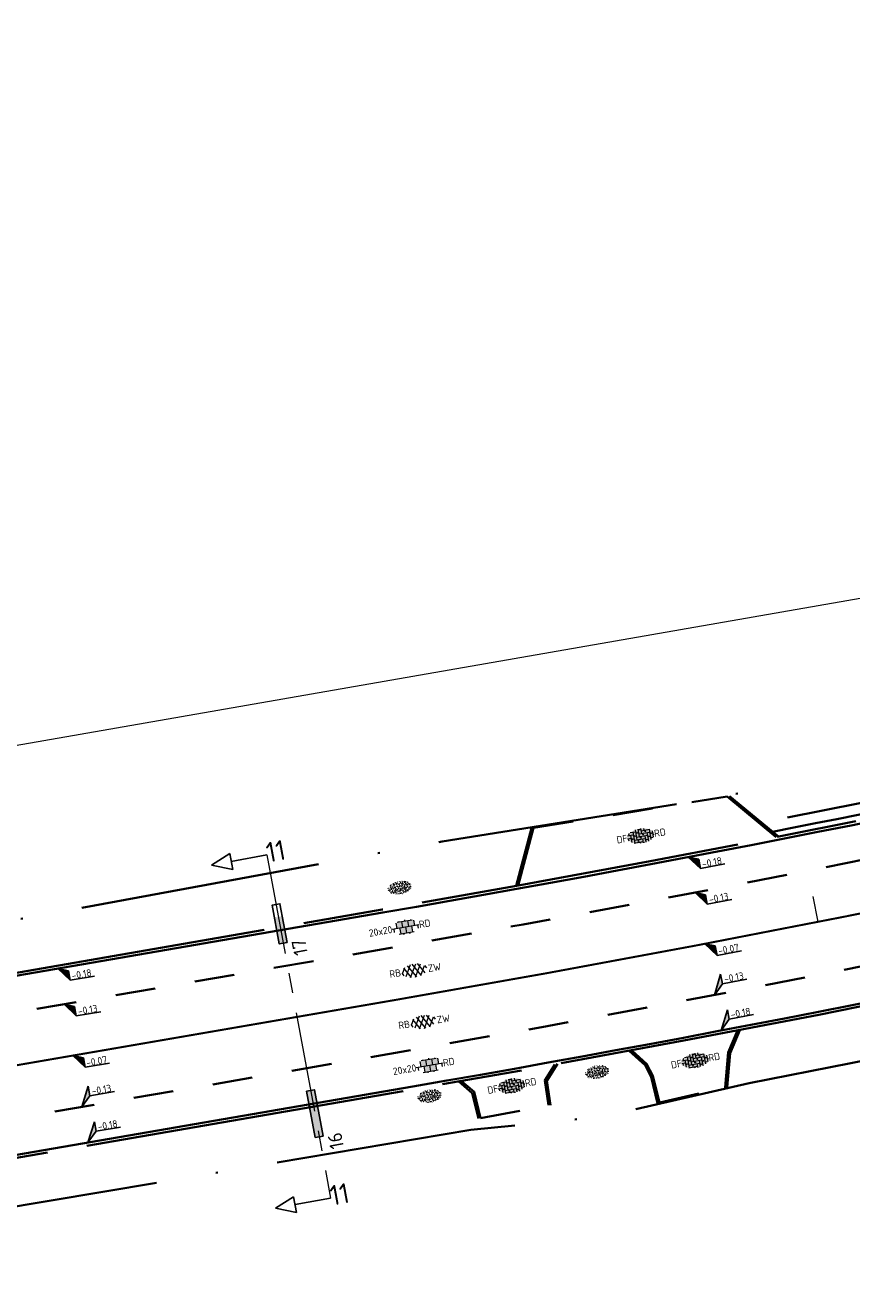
# Model space of a CAD drawing. Header units: metres. Extents: x 0 to 269924, y 0 to 933292.
# Tile 223 of 247: x 135548 to 135589, y 466753 to 466816. Entities that reach past the tile are written whole.
import ezdxf
from ezdxf import colors
from ezdxf.entities.mleader import LeaderData, LeaderLine
from ezdxf.enums import TextEntityAlignment as Align
from ezdxf.math import Vec2, Vec3

# ---------------------------------------------------------------- set-up
doc = ezdxf.new("R2010")
doc.units = ezdxf.units.M
for name, pattern in [('VH-OPSLUITBAND_100X200', [16, 8, -2, 4, -2]), ('VH-OPSLUITBAND_150X250', [24, 16, -2, 4, -2]), ('VW-1-1_STREEP', [2, 1, -1]), ('XX-CENTER', [8, 5, -1, 1, -1]), ('XX-HIDDEN', [4, 2, -2]), ('XX-PROJECTGRENS', [18, 12, -3, 0, -3])]:
    doc.linetypes.add(name, pattern=pattern)
doc.layers.add('B-WE-MO-ONDERZOEK_SLEUF-S', color=30, linetype='Continuous', lineweight=25, true_color=0xff7f00)
doc.layers.add('N-WE-GR-GRAS-S', color=7, linetype='Continuous', lineweight=18, true_color=0x00a500)
for name, color, linetype, lineweight in [('N-CO-VH-MATERIAALGRENS-G', 7, 'XX-HIDDEN', 35), ('N-WE-KG-GRENS_PROJECT-G', 7, 'XX-PROJECTGRENS', 35), ('N-WE-VH-GOOT_BSS-G', 170, 'Continuous', 35), ('N-WE-VH-KANTOPSLUITING_OPSLUITBAND_100X200-G', 150, 'VH-OPSLUITBAND_100X200', 35), ('N-WE-VH-KANTOPSLUITING_OPSLUITBAND_150X250-G', 150, 'VH-OPSLUITBAND_150X250', 35), ('N-WE-VH-KANTOPSLUITING_VOORKANTBAND-G', 50, 'Continuous', 35), ('N-WE-VH-MATERIAALGRENS-G', 7, 'XX-HIDDEN', 35), ('N-WE-VH-VERHARDING-T18', 10, 'Continuous', 18), ('N-WE-VH-VERHARDING_ASFALT-S', 7, 'Continuous', 18), ('N-WE-VH-VERHARDING_STRAATBAKSTEEN-S', 7, 'Continuous', 18), ('N-WE-VH-VERHARDING_TEGEL-S', 7, 'Continuous', 18), ('N-WE-VW-MARKERING_LANGS_STREEP_11_010-G', 7, 'VW-1-1_STREEP', 13), ('N-WE-VW-MARKERING_LANGS_STREEP_DOORGETROKKEN-G', 7, 'Continuous', 13), ('X-XX-AL-HOOGTELABEL-S', 7, 'Continuous', 25), ('X-XX-AL-VERWIJZING-S', 7, 'Continuous', 25), ('X-XX-AL-VERWIJZING_DOORSNEDE-G', 7, 'XX-CENTER', 18)]:
    doc.layers.add(name, color=color, linetype=linetype, lineweight=lineweight)
doc.layers.add('X-XX-AL-HULPLIJN-G', color=30, linetype='Continuous', lineweight=18, plot=False)
doc.styles.add('NLCS-ISO', font='NLCS-ISO.ttf')
doc.styles.add('NLCS-ISO-M200-T18', font='NLCS-ISO.ttf', dxfattribs={"height": 0.36})

# ---------------------------------------------------------------- blocks, each defined once
blk = doc.blocks.new('SAL-VERWIJZING_DOORSNEDE_LINKS-SO')
for p, q in [((-9, 2), (-14, 0)), ((-14, 0), (-9, -2)), ((-9, -2), (-9, 2)), ((0, 0), (-9, 0))]:
    blk.add_line(p, q)
at = {"lineweight": 50, "style": 'NLCS-ISO'}
blk.add_attdef('...', text='', height=5, dxfattribs=at).set_placement((0, 0.53), align=Align.MIDDLE_LEFT)
blk = doc.blocks.new('*U257')
h = blk.add_hatch(color=252)
h.dxf.hatch_style = 1
h.paths.add_polyline_path([(-3.33, -1), (3.33, -1), (3.33, 1), (-3.33, 1)])
at = {"flags": 128}
blk.add_lwpolyline([(-3.33, -1), (6.48, -1), (6.48, 1), (-3.33, 1)], close=True, dxfattribs=at)
blk = doc.blocks.new('*U34')
h = blk.add_hatch(color=252)
h.dxf.hatch_style = 1
h.paths.add_polyline_path([(-3.33, -1), (8.39, -1), (8.39, 1), (-3.33, 1)])
at = {"flags": 128}
blk.add_lwpolyline([(-3.33, -1), (8.39, -1), (8.39, 1), (-3.33, 1)], close=True, dxfattribs=at)
blk = doc.blocks.new('*U279')
for p, q in [((2.45, 4.81), (0, 0)), ((2.46, 2.41), (2.45, 4.81)), ((0, 0), (2.46, 2.41)), ((8.66, 2.42), (2.46, 2.41))]:
    blk.add_line(p, q)
blk.add_solid([(2.45, 4.81), (0, 0), (2.46, 2.41)])
at = {"style": 'NLCS-ISO'}
blk.add_attdef('...', text='', height=1.8, rotation=0.0982, dxfattribs=at).set_placement((5.56, 2), align=Align.BOTTOM_CENTER)
blk = doc.blocks.new('*U281')
for p, q in [((2.46, -0.97), (0, 0)), ((0, 0), (2.47, -3.37)), ((2.47, -3.37), (2.46, -0.97)), ((8.67, -3.36), (2.47, -3.37))]:
    blk.add_line(p, q)
blk.add_solid([(2.46, -0.97), (0, 0), (2.47, -3.37)])
at = {"style": 'NLCS-ISO'}
blk.add_attdef('...', text='', height=1.8, rotation=0.0982, dxfattribs=at).set_placement((5.57, -3.79), align=Align.BOTTOM_CENTER)
blk = doc.blocks.new('*U282')
for p, q in [((2.46, -1), (0, 0)), ((0, 0), (2.47, -3.4)), ((2.47, -3.4), (2.46, -1)), ((8.67, -3.39), (2.47, -3.4))]:
    blk.add_line(p, q)
blk.add_solid([(2.46, -1), (0, 0), (2.47, -3.4)])
at = {"style": 'NLCS-ISO'}
blk.add_attdef('...', text='', height=1.8, rotation=0.0982, dxfattribs=at).set_placement((5.57, -3.81), align=Align.BOTTOM_CENTER)
blk = doc.blocks.new('SVH-TEGEL_300X300_DIK_LINT_KL-SO')
at = {"true_color": 0xa50000}
h = blk.add_hatch(color=14, dxfattribs=at)
h.dxf.hatch_style = 1
edge = h.paths.add_edge_path()
edge.add_line((-0.75, 1.5), (-1.9, 1.5))
edge.add_ellipse((0, 0), major_axis=(3.39, 0), ratio=0.533267, start_angle=124.0497, end_angle=131.5106)
edge.add_line((-2.25, 1.36), (-2.25, 0))
edge.add_line((-2.25, 0), (-0.75, 0))
edge.add_line((-0.75, 0), (-0.75, 1.5))
h.paths.add_polyline_path([(0.75, 1.5), (-0.75, 1.5), (-0.75, 0), (0.75, 0)])
edge = h.paths.add_edge_path()
edge.add_ellipse((0, 0), major_axis=(3.39, 0), ratio=0.533267, start_angle=48.4894, end_angle=55.9503)
edge.add_line((1.9, 1.5), (0.75, 1.5))
edge.add_line((0.75, 1.5), (0.75, 0))
edge.add_line((0.75, 0), (2.25, 0))
edge.add_line((2.25, 0), (2.25, 1.36))
h.paths.add_polyline_path([(1.5, 0), (0.75, 0), (0, 0), (0, -1.5), (1.5, -1.5)])
h.paths.add_polyline_path([(0, 0), (-0.75, 0), (-1.5, 0), (-1.5, -1.5), (0, -1.5)])
for p, q in [((-2.25, 1.36), (-2.25, 0)), ((-1.9, 1.5), (1.9, 1.5)), ((-1.5, 1.62), (-1.5, 1.5)), ((-0.75, 1.5), (-0.75, 0)), ((0, 1.81), (0, 1.5)), ((0, 0), (0, -1.5)), ((0.75, 1.5), (0.75, 0)), ((1.5, 1.62), (1.5, 1.5)), ((2.25, 1.36), (2.25, 0)), ((-3.39, 0), (3.39, 0)), ((-3, 0), (-3, -0.85)), ((-1.9, -1.5), (1.9, -1.5)), ((-1.5, 0), (-1.5, -1.5)), ((-0.75, -1.5), (-0.75, -1.77)), ((0.75, -1.5), (0.75, -1.77)), ((1.5, 0), (1.5, -1.5)), ((3, 0), (3, -0.85))]:
    blk.add_line(p, q)
at = {"style": 'NLCS-ISO'}
blk.add_attdef('FORMAAT', text='', height=1.8, dxfattribs=at).set_placement((-3.39, 0), align=Align.MIDDLE_RIGHT)
blk.add_attdef('KLEUR', text='', height=1.8, dxfattribs=at).set_placement((3.39, 0), align=Align.MIDDLE_LEFT)
at = {"style": 'NLCS-ISO', "flags": 1}
blk.add_attdef('FUNCTIE', text='', height=1.8, dxfattribs=at).set_placement((0.12, -3.58), align=Align.MIDDLE_CENTER)
blk = doc.blocks.new('SVH-ASFALT_KL-SO')
at = {"ltscale": 0.1}
for p, q in [((-3.32, -0.4), (-2.47, 1.08)), ((-1.25, -1.65), (-2.73, 0.92)), ((-2.51, -1.23), (-0.92, 1.53)), ((0.09, -1.73), (-1.71, 1.38)), ((-1.45, -1.61), (0.37, 1.54)), ((1.26, -1.54), (-0.53, 1.56)), ((-0.24, -1.74), (1.52, 1.29)), ((2.29, -1.09), (0.8, 1.48)), ((1.15, -1.58), (2.49, 0.75)), ((2.91, 0.06), (2.53, 0.71)), ((-2.96, -0.91), (-3.37, -0.2))]:
    blk.add_line(p, q, dxfattribs=at)
at = {"style": 'NLCS-ISO'}
blk.add_attdef('FUNCTIE_VERHARDING', text='', height=1.8, dxfattribs=at).set_placement((-3.62, -0.09), align=Align.MIDDLE_RIGHT)
blk.add_attdef('KLEUR', text='', height=1.8, dxfattribs=at).set_placement((3.17, -0.09), align=Align.MIDDLE_LEFT)
at = {"style": 'NLCS-ISO', "flags": 1}
blk.add_attdef('FUNCTIE', text='', height=1.8, dxfattribs=at).set_placement((0.12, -3.58), align=Align.MIDDLE_CENTER)
blk = doc.blocks.new('SGR-GRAS_01-SO')
at = {"ltscale": 0.1}
for p, q in [((-1.96, -0.07), (-1.98, 0)), ((-1.93, 0.19), (-1.93, 0.24)), ((-1.89, 0.24), (-1.92, 0.25)), ((-1.67, 0.02), (-1.6, 0.04)), ((-1.6, 0.24), (-1.65, 0.29)), ((-1.53, 0.32), (-1.6, 0.35)), ((-1.45, 0.64), (-1.52, 0.66)), ((-1.52, 0.19), (-1.44, 0.19)), ((-1.47, 0.58), (-1.48, 0.65)), ((-1.43, 0.48), (-1.35, 0.5)), ((-1.36, 0.21), (-1.43, 0.23)), ((-1.42, 0.13), (-1.36, 0.17)), ((-1.38, 0.11), (-1.32, 0.16)), ((-1.37, 0.01), (-1.38, 0.08)), ((-1.33, 0.11), (-1.33, 0.19)), ((-1.3, 0.76), (-1.32, 0.77)), ((-1.28, 0.68), (-1.28, 0.76)), ((-1.17, 0.39), (-1.23, 0.43)), ((-1.17, 0.24), (-1.22, 0.29)), ((-1.15, 0.65), (-1.21, 0.7)), ((-1.11, 0.17), (-1.04, 0.19)), ((-1.03, 0.03), (-1.1, 0.07)), ((-0.94, 0.84), (-1, 0.88)), ((-0.97, 0.51), (-0.92, 0.57)), ((-0.89, 0.5), (-0.97, 0.52)), ((-0.94, 0.19), (-0.87, 0.19)), ((-0.92, 0.42), (-0.86, 0.46)), ((-0.89, 0.81), (-0.82, 0.81)), ((-0.87, 0.66), (-0.89, 0.73)), ((-0.8, 0.06), (-0.88, 0.08)), ((-0.87, 0.62), (-0.8, 0.64)), ((-0.8, 0.47), (-0.87, 0.51)), ((-0.75, 0.24), (-0.8, 0.29)), ((-0.77, 0.09), (-0.79, 0.16)), ((-0.73, 0.65), (-0.78, 0.7)), ((-0.74, 0.03), (-0.73, 0.11)), ((-0.67, 0.11), (-0.73, 0.14)), ((-0.69, 0.61), (-0.68, 0.68)), ((-0.58, 0.92), (-0.64, 0.96)), ((-0.56, 0.92), (-0.51, 0.97)), ((-0.56, 0.32), (-0.48, 0.34)), ((-0.44, 0.55), (-0.51, 0.59)), ((-0.43, 0.78), (-0.5, 0.8)), ((-0.42, 0.71), (-0.36, 0.74)), ((-0.34, 0.35), (-0.41, 0.37)), ((-0.32, 0.24), (-0.38, 0.29)), ((-0.31, 0.19), (-0.37, 0.22)), ((-0.37, 0.19), (-0.29, 0.19)), ((-0.31, 0.65), (-0.36, 0.7)), ((-0.32, 0.81), (-0.24, 0.81)), ((-0.32, 0.77), (-0.24, 0.79)), ((-0.28, 0.73), (-0.29, 0.81)), ((-0.21, 1), (-0.27, 1.03)), ((-0.24, 0.02), (-0.17, 0.04)), ((-0.18, 0.17), (-0.19, 0.24)), ((-0.08, 0.63), (-0.14, 0.67)), ((-0.14, -0.04), (-0.14, 0.03)), ((-0.09, 0.53), (-0.09, 0.6)), ((-0.08, 0.16), (-0.03, 0.21)), ((-0.07, 0.19), (0, 0.23)), ((0.06, 0.27), (-0.01, 0.3)), ((0, 0.47), (0.07, 0.49)), ((0.1, 0.24), (0.05, 0.29)), ((0.13, 0.64), (0.06, 0.66)), ((0.07, 0.99), (0.14, 1.03)), ((0.12, 0.65), (0.07, 0.7)), ((0.22, 0.2), (0.15, 0.22)), ((0.21, 0.19), (0.28, 0.19)), ((0.29, 0.71), (0.22, 0.75)), ((0.24, 0.92), (0.31, 0.94)), ((0.26, 0.81), (0.33, 0.81)), ((0.32, 0.81), (0.3, 0.89)), ((0.31, 0.17), (0.39, 0.19)), ((0.32, 0.57), (0.38, 0.62)), ((0.42, 0.34), (0.36, 0.38)), ((0.42, 0.25), (0.4, 0.32)), ((0.43, 0.48), (0.49, 0.51)), ((0.53, 0.24), (0.47, 0.29)), ((0.54, 0.65), (0.49, 0.7)), ((0.56, -0.02), (0.49, 0.02)), ((0.5, 0.45), (0.51, 0.53)), ((0.59, 0.93), (0.52, 0.94)), ((0.55, 0.62), (0.63, 0.64)), ((0.65, 0.79), (0.58, 0.83)), ((0.68, 0.49), (0.61, 0.51)), ((0.77, 0.05), (0.7, 0.07)), ((0.78, 0.42), (0.72, 0.46)), ((0.78, 0.19), (0.86, 0.19)), ((0.83, 0.81), (0.91, 0.81)), ((0.92, 0.06), (0.85, 0.09)), ((0.87, 0.31), (0.94, 0.33)), ((0.95, 0.24), (0.9, 0.29)), ((0.91, 0.89), (0.91, 0.92)), ((0.97, 0.65), (0.91, 0.7)), ((0.93, 0.76), (0.99, 0.8)), ((1.01, 0.87), (0.95, 0.91)), ((1.01, 0.33), (1, 0.4)), ((1.15, 0.78), (1.08, 0.8)), ((1.15, 0.5), (1.08, 0.54)), ((1.1, 0.38), (1.1, 0.45)), ((1.11, 0.77), (1.18, 0.79)), ((1.24, 0.34), (1.17, 0.36)), ((1.18, 0.01), (1.26, 0.03)), ((1.21, 0.21), (1.26, 0.26)), ((1.28, 0.14), (1.22, 0.17)), ((1.28, 0.25), (1.35, 0.29)), ((1.37, 0.24), (1.32, 0.29)), ((1.39, 0.65), (1.34, 0.7)), ((1.36, 0.19), (1.43, 0.19)), ((1.42, 0.46), (1.5, 0.48)), ((1.51, 0.58), (1.44, 0.62)), ((1.64, 0.21), (1.58, 0.25)), ((1.61, 0.41), (1.59, 0.48)), ((1.69, 0.3), (1.7, 0.37)), ((1.79, 0.19), (1.72, 0.21)), ((1.74, 0.16), (1.81, 0.18)), ((1.8, 0.24), (1.75, 0.29)), ((1.93, 0.19), (1.95, 0.19)), ((-1.92, -0.16), (-1.85, -0.12)), ((-1.82, -0.08), (-1.9, -0.06)), ((-1.76, -0.13), (-1.82, -0.09)), ((-1.78, -0.3), (-1.73, -0.25)), ((-1.62, -0.5), (-1.69, -0.46)), ((-1.63, -0.57), (-1.68, -0.52)), ((-1.61, -0.17), (-1.67, -0.11)), ((-1.57, -0.44), (-1.49, -0.44)), ((-1.54, -0.66), (-1.5, -0.64)), ((-1.4, -0.05), (-1.46, -0.01)), ((-1.38, -0.46), (-1.38, -0.39)), ((-1.35, -0.28), (-1.28, -0.26)), ((-1.27, -0.23), (-1.34, -0.21)), ((-1.26, -0.42), (-1.33, -0.38)), ((-1.27, -0.56), (-1.28, -0.48)), ((-1.21, -0.57), (-1.26, -0.52)), ((-1.18, -0.67), (-1.25, -0.65)), ((-1.19, -0.17), (-1.24, -0.11)), ((-1.13, -0.78), (-1.19, -0.75)), ((-1.06, -0.39), (-1, -0.35)), ((-1.04, -0.58), (-0.97, -0.57)), ((-0.99, -0.44), (-0.92, -0.44)), ((-0.9, -0.34), (-0.96, -0.3)), ((-0.9, -0.65), (-0.84, -0.6)), ((-0.84, -0.94), (-0.85, -0.93)), ((-0.78, -0.57), (-0.84, -0.52)), ((-0.76, -0.7), (-0.83, -0.67)), ((-0.76, -0.17), (-0.82, -0.11)), ((-0.8, -0.13), (-0.73, -0.11)), ((-0.71, -0.38), (-0.79, -0.36)), ((-0.79, -0.54), (-0.78, -0.46)), ((-0.72, -0.89), (-0.65, -0.87)), ((-0.71, -0.9), (-0.64, -0.86)), ((-0.62, -0.82), (-0.7, -0.8)), ((-0.67, -0.48), (-0.69, -0.4)), ((-0.53, -0.26), (-0.6, -0.22)), ((-0.58, -0.99), (-0.59, -0.97)), ((-0.57, -0.1), (-0.5, -0.06)), ((-0.49, -0.25), (-0.44, -0.19)), ((-0.48, -0.44), (-0.41, -0.42)), ((-0.4, -0.63), (-0.46, -0.59)), ((-0.38, -0.98), (-0.43, -0.93)), ((-0.42, -0.44), (-0.34, -0.44)), ((-0.36, -0.57), (-0.41, -0.52)), ((-0.34, -0.17), (-0.39, -0.11)), ((-0.26, -0.99), (-0.33, -0.95)), ((-0.25, -0.09), (-0.32, -0.07)), ((-0.17, -0.18), (-0.24, -0.14)), ((-0.16, -0.53), (-0.23, -0.51)), ((-0.21, -0.61), (-0.15, -0.58)), ((-0.19, -0.62), (-0.19, -0.54)), ((-0.17, -0.74), (-0.1, -0.72)), ((-0.07, -0.97), (-0.14, -0.95)), ((-0.04, -0.55), (-0.1, -0.51)), ((-0.08, -0.4), (-0.09, -0.32)), ((-0.01, -1.01), (0.04, -0.95)), ((0.05, -0.98), (0, -0.93)), ((0.07, -0.57), (0.01, -0.52)), ((0.02, -0.96), (0.01, -0.89)), ((0.08, -0.17), (0.03, -0.11)), ((0.1, -0.91), (0.03, -0.88)), ((0.07, -0.29), (0.14, -0.27)), ((0.19, -0.1), (0.13, -0.06)), ((0.16, -0.44), (0.23, -0.44)), ((0.17, -1.04), (0.22, -1.02)), ((0.31, -0.24), (0.24, -0.22)), ((0.33, -0.47), (0.26, -0.43)), ((0.29, -0.33), (0.35, -0.29)), ((0.4, -0.68), (0.32, -0.66)), ((0.39, -0.6), (0.45, -0.55)), ((0.39, -0.59), (0.46, -0.57)), ((0.4, -0.69), (0.41, -0.62)), ((0.46, -0.83), (0.4, -0.8)), ((0.47, -0.98), (0.42, -0.93)), ((0.49, -0.57), (0.44, -0.52)), ((0.45, -0.12), (0.46, -0.05)), ((0.51, -0.17), (0.45, -0.11)), ((0.52, -0.32), (0.5, -0.24)), ((0.62, -0.88), (0.6, -0.81)), ((0.63, -0.14), (0.7, -0.12)), ((0.69, -0.39), (0.62, -0.35)), ((0.64, -0.84), (0.71, -0.81)), ((0.7, -0.89), (0.77, -0.88)), ((0.73, -0.44), (0.81, -0.44)), ((0.82, -0.76), (0.76, -0.72)), ((0.78, -0.04), (0.85, 0)), ((0.86, -0.39), (0.79, -0.37)), ((0.8, -0.19), (0.85, -0.14)), ((0.86, -0.94), (0.84, -0.93)), ((0.91, -0.57), (0.86, -0.52)), ((0.93, -0.17), (0.88, -0.11)), ((0.95, -0.83), (0.88, -0.81)), ((0.94, -0.44), (1.01, -0.42)), ((1.05, -0.31), (0.99, -0.27)), ((1, -0.77), (1, -0.7)), ((1.05, -0.2), (1.05, -0.12)), ((1.11, -0.24), (1.1, -0.16)), ((1.19, -0.68), (1.12, -0.64)), ((1.14, -0.56), (1.21, -0.52)), ((1.21, -0.8), (1.2, -0.73)), ((1.33, -0.1), (1.26, -0.08)), ((1.26, -0.75), (1.33, -0.73)), ((1.34, -0.57), (1.29, -0.52)), ((1.36, -0.17), (1.3, -0.11)), ((1.31, -0.44), (1.38, -0.44)), ((1.42, -0.23), (1.35, -0.19)), ((1.42, -0.54), (1.35, -0.52)), ((1.55, -0.6), (1.49, -0.56)), ((1.5, -0.29), (1.57, -0.27)), ((1.64, -0.27), (1.65, -0.2)), ((1.64, -0.27), (1.7, -0.23)), ((1.68, -0.55), (1.74, -0.5)), ((1.71, -0.16), (1.69, -0.09)), ((1.78, -0.15), (1.71, -0.11)), ((1.71, -0.52), (1.71, -0.52)), ((1.78, -0.17), (1.73, -0.11)), ((1.88, -0.25), (1.81, -0.23))]:
    blk.add_line(p, q, dxfattribs=at)
at = {"ltscale": 0.1, "style": 'NLCS-ISO'}
blk.add_attdef('TYPE', text='', height=0.5, dxfattribs=at).set_placement((3.47, -0.02), align=Align.MIDDLE_CENTER)
blk = doc.blocks.new('SVH-SBS_DIKFORMAAT_ELLEBOOG_KL-SO')
h = blk.add_hatch(color=254)
edge = h.paths.add_edge_path()
edge.add_ellipse((1.09, 0.12), major_axis=(3.39, 0), ratio=0.533267, start_angle=0, end_angle=360)
for p, q in [((-2.3, 0), (-1.38, 0)), ((-2.13, 0.69), (-0.69, 0.69)), ((-1.38, 0.69), (-1.38, -1.12)), ((-1.35, 1.38), (0, 1.38)), ((-0.69, 1.38), (-0.69, -1.38)), ((0, 1.84), (0, -0.69)), ((0, 0), (2.76, 0)), ((0.69, 1.92), (0.69, 0)), ((0.69, 0.69), (3.45, 0.69)), ((1.38, 1.93), (1.38, 0.69)), ((1.38, 1.38), (3.54, 1.38)), ((2.07, 1.86), (2.07, 1.38)), ((2.76, 0.69), (2.76, -1.45)), ((3.45, 1.38), (3.45, -1.18)), ((4.14, 0.92), (4.14, -0.67)), ((4.14, 0), (4.48, 0)), ((-2.07, 0), (-2.07, -0.54)), ((-0.8, -1.38), (1.38, -1.38)), ((-0.69, -0.69), (2.07, -0.69)), ((0.69, -1.38), (0.69, -1.67)), ((1.38, -0.69), (1.38, -1.68)), ((2.07, 0), (2.07, -1.61)), ((2.76, -1.38), (2.98, -1.38)), ((3.45, -0.69), (4.12, -0.69))]:
    blk.add_line(p, q)
for centre in [(-0.35, 0.34), (0.34, 1.03), (1.03, 1.72), (1.72, 0.34), (2.41, 1.03), (3.79, 0.34), (-1.04, -0.35), (0.34, -1.04), (1.03, -0.35), (2.41, -1.04), (3.11, -0.35)]:
    blk.add_circle(centre, 0.0881)
for centre, start, end in [((-1.73, 1.03), 158.9124, 101.1902), ((1.72, -1.73), 59.0911, 132.3433)]:
    blk.add_arc(centre, 0.0881, start, end)
at = {"style": 'NLCS-ISO'}
blk.add_attdef('FORMAAT', text='', height=1.8, dxfattribs=at).set_placement((-2.3, 0.12), align=Align.MIDDLE_RIGHT)
blk.add_attdef('KLEUR', text='', height=1.8, dxfattribs=at).set_placement((4.49, 0.12), align=Align.MIDDLE_LEFT)
at = {"style": 'NLCS-ISO', "flags": 1}
blk.add_attdef('FUNCTIE', text='', height=1.8, dxfattribs=at).set_placement((0.12, -3.58), align=Align.MIDDLE_CENTER)

msp = doc.modelspace()

# ---------------------------------------------------------------- linework, layer by layer
at = {"layer": 'N-CO-VH-MATERIAALGRENS-G', "flags": 128}
for points in [[(135419.641, 466739.286), (135567.275, 466764.744, 0.030327), (135673.751, 466789.832), (135732.3, 466807.433)], [(135379.44, 466736.988), (135395.569, 466740.229), (135400.074, 466741.075, -0.003741), (135414.839, 466743.735), (135566.391, 466769.869, 0.030327), (135672.254, 466794.812), (135685.535, 466798.804)]]:
    msp.add_lwpolyline(points, format="xyb", dxfattribs=at)
at = {"layer": 'N-WE-KG-GRENS_PROJECT-G', "flags": 128}
msp.add_lwpolyline([(133942.152, 466524.013), (133955.533, 466522.507), (133956.145, 466521.626), (133962.811, 466521.355), (133963.543, 466522.67), (133965.054, 466522.563), (133965.551, 466521.193), (133981.5, 466520.334), (133981.565, 466520.896), (133982.028, 466520.86), (133994.134, 466520.33), (133994.151, 466519.671), (134009.067, 466519.478), (134013.911, 466519.512), (134027.732, 466519.636), (134028.693, 466519.554), (134034.796, 466519.611), (134050.86, 466519.659), (134068.501, 466520.152), (134071.254, 466520.237), (134077.26, 466520.692), (134094.041, 466522.635), (134101.385, 466523.282), (134101.428, 466523.91), (134128.995, 466527.092), (134141.938, 466528.627), (134148.421, 466529.392), (134148.476, 466529.087), (134157.108, 466530.24), (134157.762, 466530.339), (134157.953, 466529.076), (134163.706, 466529.946), (134172.69, 466531.055), (134201.838, 466535.069), (134202.197, 466534.878), (134203.304, 466535.042), (134208.161, 466535.722), (134214.682, 466536.673), (134215.15, 466536.846), (134235.766, 466539.754), (134239.587, 466540.449), (134251.117, 466542.218), (134251.536, 466542.09), (134264.479, 466543.833), (134264.487, 466544.317), (134273.56, 466545.641), (134273.608, 466545.287), (134285.679, 466546.863), (134299.118, 466548.971), (134309.192, 466550.345), (134329.805, 466553.659), (134341.526, 466555.206), (134346.97, 466556.112), (134351.977, 466556.025), (134358.949, 466556.887), (134359.186, 466557.313), (134365.426, 466557.917), (134389.225, 466560.758), (134395.395, 466561.519), (134400.633, 466562.019), (134418.638, 466563.907), (134426.404, 466566.343), (134432.472, 466567.14), (134437.532, 466567.422), (134444.848, 466568.25), (134448.277, 466568.388), (134484.594, 466572.762), (134486.539, 466572.966), (134490.599, 466573.546), (134498.499, 466574.536), (134514.318, 466576.701), (134542.397, 466581.367), (134546.702, 466582.122), (134551.593, 466582.441), (134551.871, 466583.179), (134557.906, 466584.406), (134558.276, 466584.115), (134567.36, 466586.004), (134582.717, 466588.715), (134583.108, 466588.972), (134590.444, 466590.398), (134630.038, 466598.271), (134633.264, 466598.923), (134632.087, 466604.993), (134646.051, 466607.537), (134647.414, 466607.429), (134666.972, 466611.405), (134675.342, 466617.463), (134674.819, 466607.593), (134696.995, 466610.537), (134702.172, 466611.327), (134706.525, 466612.071), (134709.085, 466612.323), (134712.087, 466612.776), (134715, 466613.203), (134716.349, 466613.229), (134723.364, 466613.968), (134738.981, 466616.639), (134746.062, 466617.28), (134746.09, 466616.641), (134760.121, 466618.861), (134759.993, 466619.829), (134768.446, 466621.137), (134784.615, 466623.738), (134787.541, 466625.072), (134796.772, 466626.479), (134796.899, 466625.715), (134813.878, 466628.545), (134820.226, 466629.584), (134847.68, 466634.234), (134881.79, 466639.204), (134881.926, 466639.532), (134884.43, 466640.009), (134893.797, 466641.711), (134903.085, 466643.328), (134904.138, 466643.527), (134920.265, 466646.374), (134921.332, 466646.578), (134937.367, 466649.518), (134938.501, 466649.708), (134961.555, 466654.096), (134967.764, 466655.262), (134974.722, 466656.563), (134984.23, 466658.491), (134992.023, 466659.998), (134995.809, 466660.766), (135000.442, 466661.693), (135009.695, 466663.648), (135010.659, 466663.869), (135018.832, 466665.618), (135021.92, 466666.314), (135034.093, 466668.943), (135034.161, 466668.769), (135043.8, 466670.832), (135059.084, 466674.02), (135068.771, 466676.078), (135083.089, 466679.034), (135091.902, 466680.993), (135097.488, 466682.166), (135104.831, 466683.651), (135116.534, 466686.231), (135119.892, 466686.792), (135126.3, 466688.013), (135127.347, 466688.196), (135130.448, 466688.891), (135135.602, 466689.887), (135140.19, 466691.518), (135166.592, 466696.94), (135182.368, 466700.724), (135201.902, 466704.748), (135203.941, 466705.082), (135209.867, 466705.957), (135217.801, 466707.782), (135228.821, 466709.933), (135242.391, 466712.598), (135277.698, 466719.723), (135279.457, 466720.111), (135279.55, 466721.578), (135288.178, 466723.073), (135350.963, 466735.305), (135501.986, 466763.685), (135501.162, 466761.839), (135525.132, 466766.833), (135533.639, 466768.672), (135569.042, 466775.188), (135582.767, 466777.378), (135584.022, 466777.634), (135585.675, 466776.264, 0.01918), (135652.451, 466792.01), (135652.891, 466793.457), (135660.981, 466795.919), (135661.574, 466796.074), (135664.481, 466796.836), (135665.946, 466796.651), (135673.558, 466799.328), (135680.977, 466801.739), (135687.276, 466804.201), (135692.547, 466806.295), (135705.432, 466809.743), (135712.094, 466810.706), (135728.145, 466817.035), (135760.285, 466825.832), (135773.458, 466829.179), (135789.116, 466834.08), (135813.029, 466842.892), (135823.352, 466846.718), (135839.426, 466852.91), (135860.96, 466860.89), (135867.928, 466863.26), (135895.199, 466872.784), (135899.312, 466861.8), (135873.359, 466852.082), (135873.188, 466848.843), (135867.814, 466846.669), (135856.104, 466842.036), (135847.253, 466838.505), (135830.033, 466832.514), (135818.854, 466828.652), (135812.865, 466826.949), (135808.959, 466825.804), (135805.053, 466824.658), (135770.731, 466814.307), (135766.971, 466812.016), (135761.879, 466808.079), (135757.591, 466807.133), (135743.839, 466803.566), (135724.075, 466798.35), (135721.275, 466798.229), (135720.422, 466801.401), (135715.133, 466799.834), (135698.553, 466794.754), (135698.279, 466793.693), (135686.038, 466790.352), (135686.038, 466789.248), (135686.038, 466787.562), (135681.985, 466786.092), (135677.719, 466785.319), (135623.458, 466770.711), (135607.41, 466767.662), (135584.355, 466763.142), (135577.091, 466761.475), (135570.47, 466760.803), (135524.714, 466753.103), (135522.642, 466752.878), (135515.666, 466751.661), (135498.388, 466748.218), (135460.498, 466741.759), (135438.515, 466737.953), (135402.134, 466731.048), (135401.842, 466732.671), (135396.111, 466731.637), (135390.927, 466730.659), (135374.008, 466727.423), (135342.463, 466720.896), (135337.831, 466720.249), (135332.781, 466719.412), (135316.41, 466716.549), (135312.764, 466716.512), (135301.04, 466714.003), (135296.667, 466713.077), (135288.078, 466711.338), (135288.031, 466710.414), (135288.066, 466708.643), (135283.612, 466707.738), (135244.114, 466700.084), (135242.59, 466702.114), (135218.779, 466697.088), (135216.4, 466696.736), (135207.126, 466694.996), (135197.842, 466693.22), (135196.987, 466690.777), (135188.214, 466689.009), (135186.218, 466690.919), (135157.953, 466685.339), (135157.545, 466682.623), (135152.388, 466681.564), (135151.517, 466683.806), (135135.729, 466680.62), (135134.464, 466677.149), (135128.184, 466675.854), (135125.788, 466678.571), (135109.606, 466675.114), (135107.871, 466673.543), (135107.871, 466672.134), (135099.469, 466670.442), (135080.265, 466666.625), (135079.406, 466666.151), (135069.61, 466664.202), (135057.638, 466661.759), (135035.803, 466657.155), (135033.723, 466658.689), (135013.618, 466654.679), (135014.198, 466652.086), (135012.612, 466651.731), (135012.176, 466654.16), (134999.525, 466651.581), (134981.058, 466648.065), (134978.74, 466647.609), (134978.586, 466647.723), (134973.29, 466646.777), (134967.912, 466645.754), (134966.071, 466645.409), (134952.75, 466642.776), (134952.592, 466643.577), (134951.246, 466643.315), (134944.955, 466642.097), (134940.872, 466641.345), (134939.907, 466640.789), (134925.329, 466637.906), (134925.171, 466637.877), (134925.333, 466636.966), (134925.553, 466635.733), (134922.159, 466635.157), (134921.983, 466636.201), (134920.712, 466635.973), (134906.644, 466633.431), (134906.509, 466633.768), (134899.927, 466632.517), (134896.041, 466630.574), (134862.297, 466626.202), (134861.423, 466623.924), (134854.723, 466622.819), (134853.222, 466624.597), (134834.721, 466621.381), (134818.755, 466618.638), (134803.128, 466616.182), (134801.097, 466614.744), (134787.48, 466613.242), (134768.983, 466610.888), (134755.14, 466609.258), (134754.957, 466609.237), (134754.786, 466610.217), (134731.872, 466606.359), (134713.4, 466603.055), (134699.607, 466600.717), (134685.428, 466598.156), (134675.878, 466596.194), (134672.276, 466595.656), (134668.91, 466595.016), (134645.926, 466591.058), (134638.577, 466590.001), (134611.474, 466584.899), (134601.717, 466583.131), (134600.6, 466582.901), (134592.762, 466581.44), (134575.118, 466578.109), (134569.726, 466577.127), (134558.057, 466574.923), (134547.369, 466573.132), (134538.23, 466571.522), (134531.355, 466570.551), (134524.272, 466569.346), (134519.026, 466568.326), (134515.39, 466567.719), (134505.384, 466563.341), (134500.986, 466562.643), (134495.881, 466561.909), (134495.823, 466562.312), (134492.204, 466563.642), (134484.398, 466562.518), (134478.905, 466561.786), (134469.843, 466560.533), (134464.536, 466559.742), (134456.919, 466558.745), (134448.033, 466557.687), (134433.208, 466556.61), (134412.104, 466554.577), (134407.553, 466554.101), (134387.467, 466551.741), (134381.785, 466550.955), (134364.962, 466548.659), (134360.191, 466548.481), (134354.944, 466547.628), (134324.113, 466542.837), (134319.685, 466541.923), (134312.466, 466540.844), (134307.061, 466539.9), (134305.527, 466540.739), (134283.993, 466537.831), (134278.004, 466536.268), (134260.392, 466533.941), (134253.899, 466532.65), (134244.867, 466531.618), (134227.961, 466528.835), (134196.876, 466524.748), (134191.294, 466524.652), (134189.441, 466519.487), (134180.543, 466523.251), (134138.079, 466517.961), (134135.279, 466517.668), (134120.646, 466515.791), (134115.858, 466514.998), (134094.415, 466512.788), (134094.483, 466512.133), (134077.905, 466510.692), (134056.132, 466509.19), (134043.898, 466509.02), (134033.049, 466509.242), (134023.923, 466509.529), (134011.048, 466510.262), (134011.12, 466510.989), (133978.031, 466511.971), (133977.492, 466511.386), (133976.525, 466511.415), (133970.93, 466511.61), (133940.859, 466512.853), (133936.339, 466513.04), (133926.354, 466513.566), (133918.767, 466513.929), (133914.845, 466514.016), (133909.555, 466514.279), (133907.78, 466514.373), (133898.183, 466514.701), (133889.291, 466514.99), (133877.411, 466515.387), (133865.169, 466516.189), (133858.598, 466516.511), (133853.557, 466516.784), (133840.824, 466517.534), (133833.647, 466517.757), (133833.706, 466517.421), (133832.853, 466517.458), (133826.979, 466517.575), (133808.076, 466518.296), (133803.308, 466518.179), (133802.56, 466518.555), (133780.072, 466520.153), (133779.6, 466519.291), (133774.066, 466519.538), (133773.735, 466520.559), (133740.527, 466522.642), (133713.376, 466524.159), (133705.703, 466524.636), (133705.709, 466526.266), (133685.059, 466527.583), (133660.563, 466529.253), (133639.129, 466529.346), (133622.453, 466530.286), (133616.388, 466530.543), (133614.494, 466530.624), (133604.393, 466531.597), (133597.464, 466531.465), (133574.3, 466531.955), (133566.695, 466531.543), (133561.32, 466531.616), (133554.142, 466531.627), (133545.309, 466531.719), (133535.509, 466531.795), (133530.483, 466531.897), (133499.098, 466532.845), (133498.91, 466530.624), (133497.604, 466522.359), (133448.566, 466524.379), (133448.421, 466522.59), (133414.567, 466524.034), (133414.497, 466533.241), (133401.904, 466533.723), (133353.812, 466535.745), (133352.26, 466536.139), (133333.107, 466536.524), (133333.343, 466545.829), (133369.152, 466544.714), (133381.325, 466544.396), (133400.699, 466543.637), (133404.005, 466543.551), (133435.456, 466542.61), (133435.456, 466542.277), (133451.526, 466541.628), (133467.883, 466541.235), (133477.659, 466542.034), (133509.103, 466541.442), (133515.138, 466541.284), (133519.939, 466540.992), (133525.525, 466540.798), (133532.518, 466540.097), (133548.147, 466539.778), (133548.297, 466540.601), (133555.22, 466540.722), (133564.265, 466540.558), (133565.06, 466540.188), (133570.074, 466540.025), (133574.07, 466539.875), (133576.623, 466539.795), (133577.163, 466540.007), (133601.21, 466539.677), (133602.809, 466541.635), (133610.483, 466541.448), (133611.878, 466539.353), (133618.8, 466539.154), (133622.331, 466538.943), (133622.362, 466539.485), (133627.247, 466539.274), (133627.305, 466538.709), (133642.487, 466537.733), (133654.92, 466537.235), (133674.71, 466536.649), (133674.766, 466536.962), (133682.638, 466536.639), (133685.084, 466535.631), (133701.924, 466534.36), (133703.6, 466534.856), (133708.504, 466534.396), (133731.895, 466532.391), (133737.992, 466531.942), (133749.854, 466530.901), (133752.15, 466530.77), (133756.921, 466530.655), (133767.535, 466530.109), (133779.853, 466530.016), (133787.77, 466529.934), (133810.905, 466528.967), (133832.384, 466528.238), (133837.192, 466527.837), (133897.841, 466525.036)], format="xyb", close=True, dxfattribs=at)
at = {"layer": 'N-WE-VH-GOOT_BSS-G', "flags": 128}
msp.add_lwpolyline([(135585.525, 466775.674, 0.019426), (135653.196, 466791.646)], format="xyb", dxfattribs=at)
at = {"layer": 'N-WE-VH-KANTOPSLUITING_OPSLUITBAND_100X200-G'}
for points in [[(135583.379, 466777.452), (135585.824, 466775.427)], [(135573.495, 466775.848), (135572.734, 466772.967)]]:
    msp.add_lwpolyline(points, dxfattribs=at)
at = {"layer": 'N-WE-VH-KANTOPSLUITING_OPSLUITBAND_100X200-G', "flags": 128}
for points in [[(135583.266, 466762.943), (135583.407, 466764.638), (135583.897, 466765.785)], [(135578.379, 466764.747), (135579.161, 466764.032), (135579.465, 466763.458), (135579.788, 466762.145)], [(135574.449, 466762.046), (135574.265, 466763.245), (135574.804, 466764.094)], [(135569.873, 466763.216), (135570.543, 466762.642), (135570.853, 466761.368)]]:
    msp.add_lwpolyline(points, dxfattribs=at)
at = {"layer": 'N-WE-VH-KANTOPSLUITING_OPSLUITBAND_150X250-G', "flags": 128}
for points in [[(135379.411, 466737.136, 0.034306), (135386.001, 466738.937), (135391.647, 466740.905, -0.037443), (135398.894, 466742.838), (135399.714, 466742.992, -0.003741), (135414.507, 466745.657), (135566.06, 466771.79, 0.030327), (135671.693, 466796.679), (135672.594, 466796.95, 0.070064), (135678.888, 466799.851, -0.070064), (135683.991, 466802.204), (135697.398, 466806.234, -0.070064), (135702.953, 466807.086, 0.070064), (135709.803, 466808.136), (135760.671, 466823.428, -0.017204), (135777.605, 466827.89, 0.044699), (135819.281, 466841.358, -0.010903), (135839.713, 466849.521), (135895.033, 466870.235)], [(135433.075, 466739.624), (135567.606, 466762.823, 0.030327), (135674.313, 466787.964), (135723.314, 466802.695, -0.072339), (135728.965, 466803.536, 0.072339), (135733.279, 466804.177), (135745.729, 466807.92, 0.072339), (135749.681, 466809.763, -0.072339), (135754.859, 466812.179), (135763.291, 466814.713, -0.017204), (135779.62, 466819.016, 0.044699), (135822.841, 466832.983, -0.010903), (135842.904, 466840.999), (135898.224, 466861.713)]]:
    msp.add_lwpolyline(points, format="xyb", dxfattribs=at)
at = {"layer": 'N-WE-VH-KANTOPSLUITING_VOORKANTBAND-G'}
for points in [[(135379.44, 466736.988, 0.034306), (135386.051, 466738.796), (135391.696, 466740.764, -0.037443), (135398.922, 466742.69), (135399.741, 466742.844, -0.003741), (135414.533, 466745.509), (135566.085, 466771.642, 0.030327), (135671.736, 466796.535), (135672.637, 466796.806, 0.070064), (135678.969, 466799.725, -0.070064), (135684.034, 466802.06), (135697.442, 466806.09, -0.070064), (135702.955, 466806.936, 0.070064), (135709.846, 466807.992), (135760.714, 466823.284, -0.017204), (135777.638, 466827.744, 0.044699), (135819.34, 466841.22, -0.010903), (135839.766, 466849.38), (135895.085, 466870.094)], [(135433.049, 466739.772), (135567.581, 466762.97, 0.030327), (135674.27, 466788.108), (135723.271, 466802.839, -0.072339), (135728.965, 466803.686, 0.072339), (135733.236, 466804.321), (135745.685, 466808.063, 0.072339), (135749.598, 466809.889, -0.072339), (135754.816, 466812.322), (135763.247, 466814.857, -0.017204), (135779.586, 466819.162, 0.044699), (135822.782, 466833.121, -0.010903), (135842.852, 466841.139), (135898.171, 466861.853)]]:
    msp.add_lwpolyline(points, format="xyb", dxfattribs=at)
for points in [[(135583.253, 466777.426), (135585.697, 466775.402)], [(135573.603, 466775.865), (135572.842, 466772.987)], [(135583.164, 466762.92), (135583.309, 466764.662), (135583.778, 466765.763)], [(135578.502, 466764.77), (135579.241, 466764.094), (135579.559, 466763.494), (135579.886, 466762.167)], [(135574.35, 466762.031), (135574.16, 466763.267), (135574.67, 466764.07)], [(135570.013, 466763.227), (135570.633, 466762.697), (135570.95, 466761.392)]]:
    msp.add_lwpolyline(points, dxfattribs=at)
at = {"layer": 'N-WE-VH-MATERIAALGRENS-G'}
for points in [[(135573.603, 466775.865), (135583.253, 466777.426)], [(135579.9, 466762.171), (135583.164, 466762.92)], [(135570.95, 466761.392), (135574.35, 466762.031)]]:
    msp.add_lwpolyline(points, dxfattribs=at)
at = {"layer": 'N-WE-VW-MARKERING_LANGS_STREEP_11_010-G', "ltscale": 5, "const_width": 0.1, "flags": 128}
msp.add_lwpolyline([(135565.761, 466767.121), (135566.833, 466767.306, 0.006293), (135589.107, 466771.437, 0.006293)], format="xyb", dxfattribs=at)
at = {"layer": 'N-WE-VW-MARKERING_LANGS_STREEP_DOORGETROKKEN-G', "ltscale": 5, "const_width": 0.1, "flags": 128}
msp.add_lwpolyline([(135589.107, 466771.437, 0.00297), (135599.582, 466773.58, 0.00297)], format="xyb", dxfattribs=at)
msp.add_lwpolyline([(135538.464, 466762.415), (135565.761, 466767.121)], dxfattribs=at)
at = {"layer": 'X-XX-AL-HULPLIJN-G'}
for points in [[(135398.959, 466754.644), (135497.573, 466771.233), (135596.09, 466788.39), (135692.572, 466814.681), (135698.382, 466795.357)], [(135587.526, 466772.449), (135587.777, 466771.174)]]:
    msp.add_lwpolyline(points, dxfattribs=at)
at = {"layer": 'X-XX-AL-VERWIJZING_DOORSNEDE-G'}
msp.add_lwpolyline([(135560.295, 466774.515), (135563.477, 466757.409)], dxfattribs=at)

# ---------------------------------------------------------------- block references
at = {"layer": 'B-WE-MO-ONDERZOEK_SLEUF-S'}
ref = msp.add_blockref('*U257', (135560.992, 466770.769), dxfattribs=dict(at, xscale=0.2000000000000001, yscale=0.2000000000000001, zscale=0.2000000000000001, rotation=100.5392652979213))
ref.add_attrib('NR', '17', (135562.357, 466769.573), dxfattribs={"layer": '0', "height": 0.7, "rotation": 100.53927, "style": 'NLCS-ISO'})
ref = msp.add_blockref('*U34', (135562.787, 466761.118), dxfattribs=dict(at, xscale=0.2000000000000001, yscale=0.2000000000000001, zscale=0.2000000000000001, rotation=100.5392652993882))
ref.add_attrib('NR', '16', (135564.153, 466759.921), dxfattribs={"layer": '0', "height": 0.7, "rotation": 100.53927, "style": 'NLCS-ISO'})
at = {"layer": 'N-WE-GR-GRAS-S'}
for p, xscale, yscale, zscale, rotation in [((135566.935, 466772.881), 0.3, 0.3, 0.3, 11.3), ((135576.783, 466763.687), 0.2999999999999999, 0.2999999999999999, 0.2999999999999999, 10), ((135568.425, 466762.489), 0.2999999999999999, 0.2999999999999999, 0.2999999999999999, 10)]:
    msp.add_blockref('SGR-GRAS_01-SO', p, dxfattribs=dict(at, xscale=xscale, yscale=yscale, zscale=zscale, rotation=rotation))
at = {"layer": 'N-WE-VH-VERHARDING_ASFALT-S'}
ref = msp.add_blockref('SVH-ASFALT_KL-SO', (135567.703, 466768.776), dxfattribs=dict(at, xscale=0.1999999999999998, yscale=0.1999999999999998, zscale=0.1999999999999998, rotation=9.854382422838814))
ref.add_attrib('FUNCTIE_VERHARDING', 'RB', dxfattribs={"layer": '0', "height": 0.36, "rotation": 8.48928, "style": 'NLCS-ISO'}).set_placement((135566.989, 466768.652), align=Align.MIDDLE_RIGHT)
ref.add_attrib('KLEUR', 'ZW', dxfattribs={"layer": '0', "height": 0.36, "rotation": 8.48928, "style": 'NLCS-ISO'}).set_placement((135568.332, 466768.853), align=Align.MIDDLE_LEFT)
ref = msp.add_blockref('SVH-ASFALT_KL-SO', (135568.148, 466766.215), dxfattribs=dict(at, xscale=0.1999999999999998, yscale=0.1999999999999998, zscale=0.1999999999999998, rotation=9.854382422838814))
ref.add_attrib('FUNCTIE_VERHARDING', 'RB', dxfattribs={"layer": '0', "height": 0.36, "rotation": 8.48928, "style": 'NLCS-ISO'}).set_placement((135567.434, 466766.091), align=Align.MIDDLE_RIGHT)
ref.add_attrib('KLEUR', 'ZW', dxfattribs={"layer": '0', "height": 0.36, "rotation": 8.48928, "style": 'NLCS-ISO'}).set_placement((135568.777, 466766.291), align=Align.MIDDLE_LEFT)
at = {"layer": 'N-WE-VH-VERHARDING_STRAATBAKSTEEN-S', "xscale": 0.2, "yscale": 0.2, "zscale": 0.2}
for p, rotation in [((135578.737, 466775.403), 9.78), ((135581.449, 466764.197), 10.83926338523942), ((135572.295, 466762.935), 10.83926338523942)]:
    msp.add_blockref('SVH-SBS_DIKFORMAAT_ELLEBOOG_KL-SO', p, dxfattribs=dict(at, rotation=rotation)).add_auto_attribs({'FORMAAT': 'DF', 'KLEUR': 'RD'})
at = {"layer": 'N-WE-VH-VERHARDING_TEGEL-S', "xscale": 0.2, "yscale": 0.2, "zscale": 0.2, "rotation": 9.847525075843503}
for p in [(135567.22, 466770.925), (135568.418, 466764.029)]:
    msp.add_blockref('SVH-TEGEL_300X300_DIK_LINT_KL-SO', p, dxfattribs=at).add_auto_attribs({'FORMAAT': '20x20', 'KLEUR': 'RD'})
at = {"layer": 'X-XX-AL-HOOGTELABEL-S', "xscale": 0.2000000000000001, "yscale": 0.2000000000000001, "zscale": 0.2000000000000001}
for name, p, rotation, values in [('*U281', (135581.32, 466774.405), 10.67612068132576, {'...': '-0.18'}), ('*U282', (135581.657, 466772.637), 10.67612068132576, {'...': '-0.13'}), ('*U282', (135582.143, 466770.083), 10.67612068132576, {'...': '-0.07'}), ('*U281', (135549.884, 466768.849), 9.685567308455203, {'...': '-0.18'}), ('*U279', (135582.629, 466767.529), 10.67612068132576, {'...': '-0.13'}), ('*U282', (135550.19, 466767.075), 9.685567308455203, {'...': '-0.13'}), ('*U279', (135582.965, 466765.76), 10.67612068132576, {'...': '-0.18'}), ('*U282', (135550.632, 466764.513), 9.685567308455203, {'...': '-0.07'}), ('*U279', (135551.073, 466761.95), 9.685567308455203, {'...': '-0.13'}), ('*U279', (135551.379, 466760.177), 9.685567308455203, {'...': '-0.18'})]:
    msp.add_blockref(name, p, dxfattribs=dict(at, rotation=rotation)).add_auto_attribs(values)
at = {"layer": 'X-XX-AL-VERWIJZING-S', "xscale": 0.2, "yscale": 0.2, "zscale": 0.2}
for p, rotation in [((135560.295, 466774.515), 10.53926529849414), ((135563.477, 466757.409), 10.53926529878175)]:
    msp.add_blockref('SAL-VERWIJZING_DOORSNEDE_LINKS-SO', p, dxfattribs=dict(at, rotation=rotation)).add_auto_attribs({'...': '11'})

# ---------------------------------------------------------------- leaders
at = {"layer": 'N-WE-VH-VERHARDING-T18'}
ml = msp.add_multileader_mtext('Standard', dxfattribs=at)
ml.set_content('', color=256, style='NLCS-ISO-M200-T18')
ml.set_leader_properties(color=256, linetype='ByLayer', lineweight=-1)
ml.build(insert=Vec2(0, 0))
ml.multileader.update_dxf_attribs({"has_dogleg": 0, "text_left_attachment_type": 5, "text_right_attachment_type": 5, "dogleg_length": 0.36, "arrow_head_size": 0.36})
ctx = ml.context
ctx.base_point, ctx.char_height, ctx.arrow_head_size, ctx.landing_gap_size, ctx.plane_origin = Vec3(135697.392, 466805.766), 0.36, 0.36, 0.18, Vec3(135695.697, 466805.189)
ctx.left_attachment, ctx.right_attachment = 5, 5
notes = []
notes.append((ctx, [(0, (0, 0, 0), (0, 0), (1, 0), 1, [])]))
ctx.mtext.insert, ctx.mtext.rotation, ctx.mtext.flow_direction = Vec3(135697.572, 466806.126), -0.147529, 5
for ctx, leaders in notes:
    for number, flags, end, landing, length, lines in leaders:
        leader = LeaderData()
        leader.index, (leader.has_last_leader_line, leader.has_dogleg_vector, leader.attachment_direction) = number, flags
        leader.last_leader_point, leader.dogleg_vector, leader.dogleg_length = Vec3(end), Vec3(landing), length
        for number, points, colour, breaks in lines:
            line = LeaderLine()
            line.index, line.vertices, line.color, line.breaks = number, Vec3.list(points), colors.encode_raw_color(colour), breaks
            leader.lines.append(line)
        ctx.leaders.append(leader)

doc.saveas('drawing.dxf')
